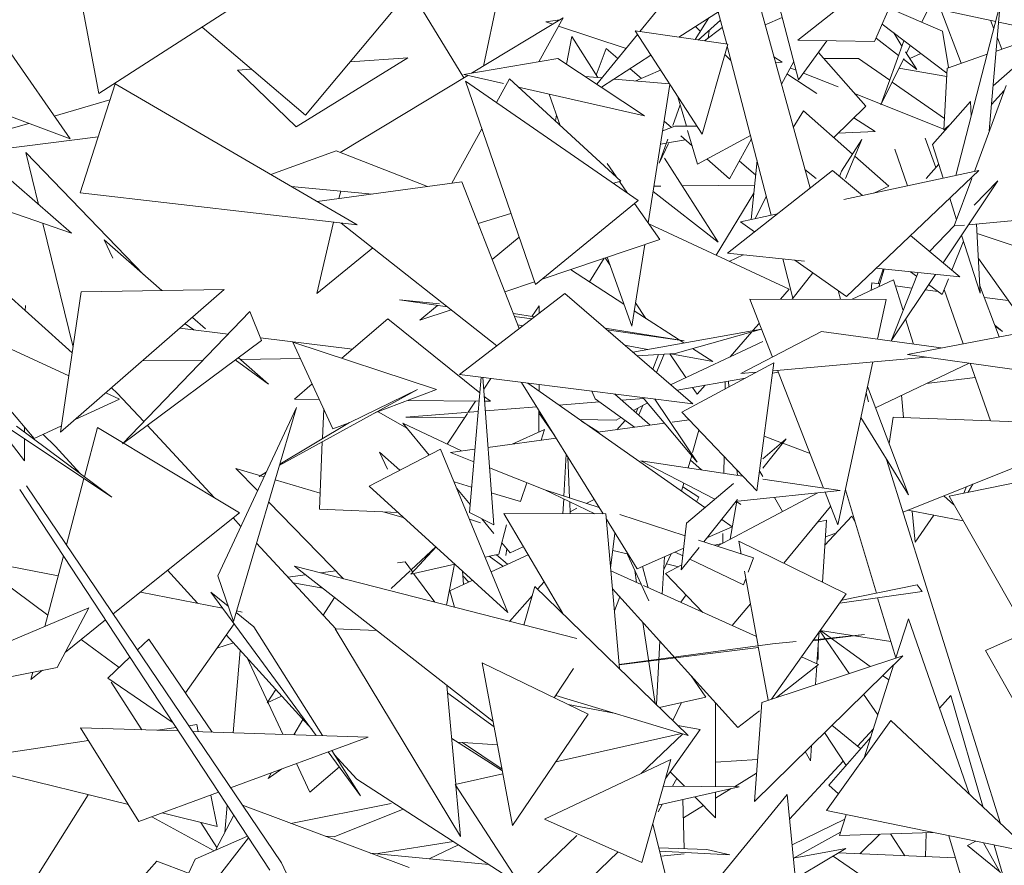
# Model space of a CAD drawing. Header units: metres. Extents: x -14.5 to 13.1, y -18.9 to 3.3.
# Tile 162 of 216: x 11.075 to 11.234, y 2.406 to 2.543. Entities that reach past the tile are written whole.
import ezdxf

# ---------------------------------------------------------------- set-up
doc = ezdxf.new("R2010")
doc.units = ezdxf.units.M
doc.layers.add('G-IMPT', color=7, linetype='Continuous', lineweight=5)
doc.layers.add('L-PLNT', color=7, linetype='Continuous', lineweight=5, true_color=0x005900)

# ---------------------------------------------------------------- blocks, each defined once
blk = doc.blocks.new('ÁRVORES ORNAMENTAIS - Pequeno e Médio Porte - Ipê-roxo-2940656-CORTE_CALÇADA')
at = {"layer": 'G-IMPT', "color": 253, "true_color": 0xaaaaaa}
for p, q in [((7.51325, 2.56008), (7.52032, 2.53292)), ((7.44038, 2.52719), (7.46519, 2.5569)), ((7.47344, 2.55492), (7.46922, 2.53517)), ((7.50572, 2.55445), (7.49458, 2.54076)), ((7.52022, 2.53935), (7.53928, 2.55445)), ((7.53928, 2.55445), (7.53267, 2.53917)), ((7.40336, 2.54926), (7.40688, 2.5307)), ((7.51578, 2.54943), (7.50093, 2.53984)), ((7.45735, 2.54751), (7.46606, 2.53326)), ((7.52219, 2.51536), (7.51328, 2.54782)), ((7.54583, 2.51741), (7.55304, 2.54527)), ((7.55127, 2.52467), (7.55304, 2.54527)), ((7.40688, 2.5307), (7.42761, 2.54405)), ((7.50868, 2.53872), (7.50731, 2.54396)), ((7.54365, 2.54081), (7.535, 2.54455)), ((7.5403, 2.54226), (7.54134, 2.54437)), ((7.5523, 2.54241), (7.5414, 2.54471)), ((7.5467, 2.53561), (7.54342, 2.54428)), ((7.4673, 2.53401), (7.48214, 2.54297)), ((7.47822, 2.53587), (7.48214, 2.54297)), ((7.48164, 2.54267), (7.47934, 2.54233)), ((7.48047, 2.54196), (7.47934, 2.54233)), ((7.50578, 2.54297), (7.50354, 2.53946)), ((7.50405, 2.53939), (7.50766, 2.54261)), ((7.51491, 2.54187), (7.51768, 2.54307)), ((7.552, 2.54123), (7.55147, 2.54259)), ((7.55712, 2.54139), (7.55279, 2.54231)), ((7.42364, 2.54149), (7.44038, 2.52719)), ((7.49236, 2.53804), (7.48141, 2.54165)), ((7.49382, 2.54087), (7.50884, 2.5387)), ((7.49382, 2.54087), (7.50469, 2.52414)), ((7.5044, 2.54081), (7.50361, 2.54157)), ((7.50509, 2.53924), (7.50797, 2.54144)), ((7.50584, 2.54088), (7.50568, 2.5397)), ((7.53387, 2.54195), (7.54439, 2.53403)), ((7.53576, 2.54053), (7.5371, 2.53841)), ((7.54365, 2.54081), (7.54463, 2.53495)), ((7.56198, 2.54093), (7.5519, 2.53194)), ((7.56198, 2.54093), (7.55238, 2.53759)), ((7.4827, 2.53548), (7.48358, 2.53994)), ((7.48776, 2.5333), (7.48358, 2.53994)), ((7.4942, 2.5403), (7.48762, 2.53222)), ((7.52022, 2.53935), (7.53267, 2.53917)), ((7.52494, 2.53928), (7.52032, 2.53292)), ((7.5329, 2.5397), (7.53655, 2.53688)), ((7.53369, 2.5289), (7.53741, 2.53928)), ((7.55329, 2.5379), (7.55257, 2.53976)), ((7.40219, 2.52335), (7.3918, 2.53841)), ((7.48911, 2.53804), (7.48751, 2.53369)), ((7.48911, 2.53804), (7.49104, 2.53642)), ((7.50884, 2.5387), (7.50469, 2.52414)), ((7.51591, 2.51098), (7.50876, 2.53841)), ((7.52355, 2.53737), (7.53124, 2.52865)), ((7.53768, 2.53749), (7.53952, 2.53459)), ((7.53782, 2.53726), (7.53844, 2.53851)), ((7.53836, 2.53642), (7.54014, 2.53723)), ((7.43885, 2.52533), (7.45698, 2.53652)), ((7.45698, 2.53652), (7.44761, 2.53584)), ((7.46605, 2.5338), (7.48131, 2.5364)), ((7.49536, 2.52708), (7.48131, 2.5364)), ((7.4964, 2.53691), (7.48837, 2.53172)), ((7.50937, 2.53605), (7.50836, 2.53702)), ((7.51765, 2.53579), (7.51634, 2.53665)), ((7.51661, 2.53569), (7.51765, 2.53579)), ((7.51755, 2.53225), (7.51955, 2.5359)), ((7.5244, 2.53641), (7.53008, 2.53637)), ((7.53008, 2.53637), (7.53511, 2.53286)), ((7.53369, 2.5289), (7.53739, 2.53639)), ((7.53736, 2.53626), (7.53952, 2.53459)), ((7.55092, 2.53708), (7.54464, 2.53489)), ((7.43161, 2.53468), (7.42933, 2.53451)), ((7.43885, 2.52533), (7.42933, 2.53451)), ((7.49303, 2.53473), (7.49488, 2.53316)), ((7.49394, 2.53275), (7.49796, 2.5345)), ((7.51899, 2.53488), (7.51991, 2.53451)), ((7.52113, 2.53403), (7.52676, 2.53178)), ((7.54436, 2.5335), (7.53661, 2.53481)), ((7.54443, 2.53482), (7.54389, 2.5248)), ((7.54463, 2.53489), (7.54443, 2.53482)), ((7.44601, 2.52116), (7.4667, 2.53365)), ((7.47249, 2.53232), (7.46605, 2.5338)), ((7.47767, 2.49972), (7.4663, 2.53274)), ((7.4663, 2.53274), (7.49432, 2.51336)), ((7.47346, 2.53309), (7.47133, 2.52925)), ((7.47346, 2.53309), (7.49153, 2.51651)), ((7.48845, 2.53324), (7.48572, 2.53348)), ((7.49941, 2.53227), (7.49044, 2.53306)), ((7.51845, 2.53389), (7.52328, 2.53073)), ((7.53551, 2.53258), (7.54399, 2.52666)), ((7.4095, 2.53226), (7.40384, 2.51463)), ((7.4095, 2.53226), (7.44874, 2.5094)), ((7.49536, 2.52708), (7.47489, 2.53177)), ((7.49948, 2.53216), (7.49594, 2.50973)), ((7.55398, 2.53202), (7.54884, 2.51806)), ((7.55164, 2.52891), (7.55368, 2.53122)), ((7.39964, 2.52706), (7.40867, 2.52967)), ((7.47987, 2.53063), (7.48168, 2.52555)), ((7.50214, 2.52541), (7.50076, 2.53019)), ((7.52941, 2.53073), (7.54418, 2.52484)), ((7.54206, 2.52244), (7.54821, 2.52942)), ((7.54821, 2.52942), (7.54833, 2.52706)), ((7.38668, 2.52921), (7.40219, 2.52335)), ((7.49993, 2.52555), (7.50114, 2.5289)), ((7.52112, 2.52792), (7.51948, 2.52521)), ((7.52909, 2.5209), (7.52112, 2.52792)), ((7.52603, 2.52359), (7.53124, 2.52865)), ((7.48089, 2.52627), (7.48108, 2.52723)), ((7.49855, 2.52623), (7.49972, 2.5252)), ((7.52932, 2.52678), (7.53275, 2.52454)), ((7.38754, 2.52356), (7.39553, 2.52587)), ((7.46897, 2.52499), (7.46408, 2.51618)), ((7.4983, 2.52468), (7.50028, 2.52541)), ((7.50028, 2.52541), (7.50386, 2.52541)), ((7.50392, 2.51928), (7.50234, 2.52472)), ((7.52674, 2.52428), (7.53275, 2.52454)), ((7.54463, 2.52546), (7.54389, 2.5248)), ((7.40242, 2.50804), (7.3843, 2.52386)), ((7.40675, 2.52368), (7.38729, 2.52125)), ((7.49771, 2.51939), (7.49912, 2.5233)), ((7.49909, 2.5227), (7.502, 2.52319)), ((7.50122, 2.52387), (7.50306, 2.52225)), ((7.50392, 2.51928), (7.51255, 2.52389)), ((7.50915, 2.51688), (7.51269, 2.52335)), ((7.5306, 2.52328), (7.52731, 2.51811)), ((7.5306, 2.52328), (7.52795, 2.51691)), ((7.54261, 2.51872), (7.54085, 2.52345)), ((7.43475, 2.51755), (7.44534, 2.52142)), ((7.46014, 2.51564), (7.44534, 2.52142)), ((7.49771, 2.51939), (7.49925, 2.52259)), ((7.49796, 2.52251), (7.49889, 2.52266)), ((7.53801, 2.51573), (7.53592, 2.52167)), ((7.54206, 2.52244), (7.54381, 2.51698)), ((7.36473, 2.52119), (7.40242, 2.50804)), ((7.41416, 2.50131), (7.395, 2.52112)), ((7.39705, 2.51273), (7.395, 2.52112)), ((7.49862, 2.52025), (7.50728, 2.50658)), ((7.50548, 2.52011), (7.50915, 2.51688)), ((7.51073, 2.51976), (7.51336, 2.51754)), ((7.5136, 2.51986), (7.51263, 2.51028)), ((7.53498, 2.51571), (7.52947, 2.52056)), ((7.40256, 2.48866), (7.36898, 2.51872)), ((7.49074, 2.51724), (7.48927, 2.51935)), ((7.52584, 2.51823), (7.50879, 2.50482)), ((7.52135, 2.51841), (7.52317, 2.51691)), ((7.52584, 2.51823), (7.5307, 2.51416)), ((7.52731, 2.51811), (7.52699, 2.51726)), ((7.52769, 2.51352), (7.54955, 2.51821)), ((7.54955, 2.51821), (7.52809, 2.49781)), ((7.54101, 2.51691), (7.54308, 2.51925)), ((7.4903, 2.51615), (7.49153, 2.51651)), ((7.54377, 2.50325), (7.55263, 2.51653)), ((7.54842, 2.51691), (7.54559, 2.50923)), ((7.54883, 2.51259), (7.55263, 2.51653)), ((7.45123, 2.51441), (7.43806, 2.51562)), ((7.44225, 2.51318), (7.46572, 2.5164)), ((7.4458, 2.51367), (7.44608, 2.51489)), ((7.47503, 2.49257), (7.46572, 2.5164)), ((7.4926, 2.51456), (7.49129, 2.51644)), ((7.49688, 2.51568), (7.49801, 2.51569)), ((7.50149, 2.51572), (7.51319, 2.51584)), ((7.53498, 2.51571), (7.53256, 2.51456)), ((7.44874, 2.5094), (7.40384, 2.51463)), ((7.47767, 2.49972), (7.49432, 2.51336)), ((7.49675, 2.51483), (7.50728, 2.50658)), ((7.51306, 2.51456), (7.50697, 2.50447)), ((7.51511, 2.51404), (7.51331, 2.51043)), ((7.54484, 2.51374), (7.54596, 2.51024)), ((7.49782, 2.50702), (7.49375, 2.51289)), ((7.46836, 2.50965), (7.4737, 2.51124)), ((7.51092, 2.50991), (7.5169, 2.5112)), ((7.54789, 2.50943), (7.55656, 2.5102)), ((7.40269, 2.48959), (7.3978, 2.50965)), ((7.4422, 2.49826), (7.44491, 2.50984)), ((7.44618, 2.50969), (7.47142, 2.48979)), ((7.51879, 2.49895), (7.49604, 2.50959)), ((7.51092, 2.50991), (7.51321, 2.5083)), ((7.54158, 2.50508), (7.54558, 2.50923)), ((7.54559, 2.50923), (7.54724, 2.50937)), ((7.54921, 2.50955), (7.54977, 2.49831)), ((7.4077, 2.50698), (7.40914, 2.50398)), ((7.4077, 2.50698), (7.41706, 2.49877)), ((7.47502, 2.50742), (7.47066, 2.50377)), ((7.49782, 2.50702), (7.47875, 2.50061)), ((7.53847, 2.50768), (7.5465, 2.50097)), ((7.54676, 2.50773), (7.54977, 2.49831)), ((7.56191, 2.50382), (7.54928, 2.50799)), ((7.45128, 2.50567), (7.4422, 2.49826)), ((7.49539, 2.5062), (7.4933, 2.49296)), ((7.5452, 2.50206), (7.54707, 2.50676)), ((7.48879, 2.50399), (7.48642, 2.50017)), ((7.48975, 2.5029), (7.48898, 2.50405)), ((7.4893, 2.50416), (7.4933, 2.49296)), ((7.52131, 2.50354), (7.50879, 2.50482)), ((7.51134, 2.50456), (7.50908, 2.50349)), ((7.51943, 2.4975), (7.51776, 2.5039)), ((7.51973, 2.5037), (7.52809, 2.49781)), ((7.55786, 2.4922), (7.54949, 2.50396)), ((7.48335, 2.50216), (7.49202, 2.49655)), ((7.5465, 2.50097), (7.53288, 2.50236)), ((7.53404, 2.50224), (7.53323, 2.49986)), ((7.53422, 2.50222), (7.53336, 2.49936)), ((7.52267, 2.50163), (7.51932, 2.49735)), ((7.53575, 2.50048), (7.52905, 2.49733)), ((7.53971, 2.50166), (7.53533, 2.49062)), ((7.53533, 2.49062), (7.54252, 2.50138)), ((7.53575, 2.50048), (7.53728, 2.49553)), ((7.53849, 2.50179), (7.53948, 2.50109)), ((7.54363, 2.49813), (7.54463, 2.50063)), ((7.40066, 2.47576), (7.42721, 2.49892)), ((7.40401, 2.49857), (7.42721, 2.49892)), ((7.47751, 2.50019), (7.47269, 2.49857)), ((7.51879, 2.49895), (7.5174, 2.49736)), ((7.53209, 2.49876), (7.53219, 2.5)), ((7.53219, 2.5), (7.53346, 2.49983)), ((7.53606, 2.4995), (7.53871, 2.49915)), ((7.54085, 2.49888), (7.54296, 2.4986)), ((7.54141, 2.49971), (7.54363, 2.49813)), ((7.54705, 2.49013), (7.54395, 2.49892)), ((7.55285, 2.49124), (7.5497, 2.49969)), ((7.40401, 2.49857), (7.40066, 2.47576)), ((7.48244, 2.49828), (7.46537, 2.48513)), ((7.48244, 2.49828), (7.5032, 2.48035)), ((7.53455, 2.49732), (7.51243, 2.49737)), ((7.51243, 2.49737), (7.51609, 2.48796)), ((7.52714, 2.49734), (7.52675, 2.49876)), ((7.53455, 2.49732), (7.53316, 2.49085)), ((7.55047, 2.49763), (7.55435, 2.49713)), ((7.3964, 2.47476), (7.37854, 2.49574)), ((7.40201, 2.48493), (7.37854, 2.49574)), ((7.39495, 2.49632), (7.39494, 2.49548)), ((7.46208, 2.4966), (7.4556, 2.49725)), ((7.4556, 2.49725), (7.46338, 2.49613)), ((7.4618, 2.49635), (7.45892, 2.49395)), ((7.4771, 2.49453), (7.47828, 2.4963)), ((7.47828, 2.49507), (7.47828, 2.4963)), ((7.49559, 2.49424), (7.4939, 2.49675)), ((7.41068, 2.47389), (7.43134, 2.49537)), ((7.42203, 2.4944), (7.42418, 2.49252)), ((7.43323, 2.49066), (7.43134, 2.49537)), ((7.44628, 2.48776), (7.45371, 2.49419)), ((7.46864, 2.48218), (7.45371, 2.49419)), ((7.46399, 2.49565), (7.45892, 2.49395)), ((7.47408, 2.49501), (7.47749, 2.49447)), ((7.47425, 2.49456), (7.47709, 2.49415)), ((7.49369, 2.49546), (7.50174, 2.49025)), ((7.5377, 2.49417), (7.53897, 2.49006)), ((7.57225, 2.49496), (7.53801, 2.4884)), ((7.42002, 2.49265), (7.42781, 2.4917)), ((7.42086, 2.49338), (7.42225, 2.49238)), ((7.4748, 2.49317), (7.47561, 2.49301)), ((7.48897, 2.49264), (7.50178, 2.4906)), ((7.49345, 2.48877), (7.51432, 2.4925)), ((7.50032, 2.48855), (7.51432, 2.4925)), ((7.51396, 2.49343), (7.51293, 2.49225)), ((7.55215, 2.49313), (7.55338, 2.49212)), ((7.55221, 2.49296), (7.55338, 2.49212)), ((7.43307, 2.49107), (7.44801, 2.48926)), ((7.48925, 2.4924), (7.50178, 2.4906)), ((7.51276, 2.49206), (7.50922, 2.48801)), ((7.51099, 2.48529), (7.52404, 2.49211)), ((7.54346, 2.48944), (7.52404, 2.49211)), ((7.43323, 2.49066), (7.41068, 2.47389)), ((7.46163, 2.48268), (7.43832, 2.4904)), ((7.44482, 2.47632), (7.43832, 2.4904)), ((7.49213, 2.48991), (7.49588, 2.4892)), ((7.51452, 2.4905), (7.49958, 2.48348)), ((7.50314, 2.48935), (7.50642, 2.48722)), ((7.42948, 2.48787), (7.43435, 2.48359)), ((7.42982, 2.48757), (7.43956, 2.48771)), ((7.49414, 2.48818), (7.50032, 2.48855)), ((7.49761, 2.48839), (7.49668, 2.48598)), ((7.49856, 2.48844), (7.49731, 2.48544)), ((7.50205, 2.48464), (7.49945, 2.4885)), ((7.49961, 2.48851), (7.50642, 2.48722)), ((7.51617, 2.48575), (7.5411, 2.48796)), ((7.53801, 2.4884), (7.55492, 2.48602)), ((7.37543, 2.48768), (7.40897, 2.46522)), ((7.41393, 2.48734), (7.42375, 2.48748)), ((7.42898, 2.48749), (7.43435, 2.48359)), ((7.51635, 2.48704), (7.50143, 2.47903)), ((7.51635, 2.48704), (7.51359, 2.46626)), ((7.53237, 2.48719), (7.52669, 2.46074)), ((7.53282, 2.47975), (7.54798, 2.487)), ((7.55146, 2.47763), (7.54816, 2.48697)), ((7.5032, 2.48035), (7.46537, 2.48513)), ((7.46885, 2.48469), (7.46696, 2.46277)), ((7.47089, 2.46075), (7.46914, 2.48465)), ((7.51172, 2.48456), (7.50063, 2.48257)), ((7.51099, 2.48529), (7.5135, 2.48552)), ((7.51704, 2.48551), (7.51612, 2.48535)), ((7.51693, 2.48582), (7.52437, 2.46671)), ((7.54898, 2.48466), (7.54107, 2.48369)), ((7.40986, 2.48212), (7.40892, 2.48296)), ((7.43859, 2.48111), (7.44146, 2.4836)), ((7.46928, 2.48278), (7.47042, 2.48449)), ((7.47543, 2.48386), (7.48862, 2.46253)), ((7.50515, 2.46354), (7.47641, 2.48373)), ((7.47825, 2.48244), (7.47825, 2.4835)), ((7.50388, 2.48192), (7.50314, 2.48302)), ((7.50517, 2.48338), (7.50388, 2.48192)), ((7.50842, 2.48278), (7.50844, 2.48397)), ((7.50905, 2.48312), (7.50896, 2.48406)), ((7.53152, 2.4832), (7.53815, 2.46562)), ((7.41022, 2.48114), (7.40801, 2.48216)), ((7.41415, 2.4775), (7.40986, 2.48212)), ((7.45854, 2.48269), (7.43613, 2.4704)), ((7.45854, 2.48269), (7.44756, 2.47737)), ((7.46163, 2.48268), (7.4516, 2.47889)), ((7.47036, 2.48079), (7.46937, 2.48159)), ((7.4868, 2.48242), (7.48737, 2.48119)), ((7.49056, 2.48195), (7.49629, 2.47693)), ((7.5039, 2.47094), (7.49513, 2.48137)), ((7.5317, 2.4807), (7.5313, 2.48218)), ((7.53704, 2.48177), (7.53737, 2.47817)), ((7.40302, 2.47781), (7.41022, 2.48114)), ((7.42616, 2.45246), (7.43889, 2.47977)), ((7.43889, 2.47977), (7.42869, 2.44507)), ((7.43859, 2.48111), (7.44263, 2.48107)), ((7.457, 2.48093), (7.46852, 2.48081)), ((7.46677, 2.47901), (7.46797, 2.48082)), ((7.46943, 2.4808), (7.47036, 2.48079)), ((7.47789, 2.47989), (7.46954, 2.47923)), ((7.48805, 2.48069), (7.48148, 2.48017)), ((7.48737, 2.48119), (7.49372, 2.47658)), ((7.49522, 2.48126), (7.49167, 2.48098)), ((7.49359, 2.4793), (7.49584, 2.48052)), ((7.49507, 2.4801), (7.49442, 2.47857)), ((7.5039, 2.47094), (7.497, 2.48113)), ((7.38908, 2.47854), (7.3948, 2.47112)), ((7.44333, 2.47955), (7.44312, 2.47473)), ((7.45216, 2.4791), (7.4569, 2.47635)), ((7.46837, 2.47914), (7.45667, 2.47821)), ((7.46615, 2.47808), (7.45667, 2.47821)), ((7.46334, 2.47385), (7.46665, 2.47883)), ((7.47823, 2.4758), (7.47824, 2.47932)), ((7.48081, 2.47516), (7.47824, 2.47889)), ((7.49074, 2.47775), (7.49152, 2.47817)), ((7.49425, 2.47965), (7.49398, 2.47896)), ((7.51359, 2.46626), (7.50143, 2.47903)), ((7.53044, 2.47817), (7.53815, 2.46562)), ((7.53567, 2.47824), (7.53501, 2.47394)), ((7.53567, 2.47824), (7.57215, 2.47682)), ((7.40897, 2.46522), (7.3935, 2.47673)), ((7.39483, 2.4766), (7.39483, 2.47575)), ((7.3964, 2.47476), (7.40082, 2.4768)), ((7.42559, 2.46516), (7.41471, 2.47689)), ((7.43619, 2.47059), (7.4475, 2.47734)), ((7.44744, 2.47731), (7.44482, 2.47632)), ((7.46045, 2.47206), (7.45618, 2.47722)), ((7.4657, 2.47274), (7.45618, 2.47722)), ((7.49074, 2.47775), (7.48481, 2.47783)), ((7.48793, 2.47578), (7.48515, 2.47759)), ((7.4986, 2.47724), (7.48776, 2.47576)), ((7.49219, 2.47769), (7.49086, 2.47618)), ((7.5026, 2.47779), (7.49986, 2.47742)), ((7.53729, 2.46282), (7.57215, 2.47682)), ((7.39984, 2.47345), (7.39784, 2.47542)), ((7.40663, 2.47652), (7.40452, 2.46853)), ((7.42969, 2.4627), (7.40663, 2.47652)), ((7.47389, 2.47386), (7.47915, 2.47622)), ((7.47915, 2.47622), (7.47858, 2.4745)), ((7.50418, 2.47613), (7.50316, 2.4725)), ((7.51758, 2.47406), (7.51477, 2.47513)), ((7.39482, 2.4747), (7.3948, 2.47112)), ((7.40382, 2.46905), (7.39984, 2.47345)), ((7.4431, 2.47423), (7.44265, 2.46331)), ((7.48101, 2.47483), (7.46997, 2.47332)), ((7.51452, 2.46993), (7.51832, 2.47468)), ((7.51832, 2.47468), (7.51452, 2.47147)), ((7.52219, 2.4723), (7.51776, 2.47399)), ((7.45072, 2.46703), (7.46229, 2.47301)), ((7.45236, 2.47252), (7.45365, 2.46976)), ((7.45236, 2.47252), (7.45569, 2.4696)), ((7.47321, 2.44655), (7.46229, 2.47301)), ((7.46785, 2.47303), (7.46391, 2.47249)), ((7.46767, 2.47099), (7.46391, 2.47249)), ((7.48265, 2.47219), (7.48229, 2.4654)), ((7.48292, 2.47175), (7.48321, 2.4651)), ((7.50301, 2.47199), (7.50244, 2.46998)), ((7.5082, 2.46912), (7.50825, 2.47187)), ((7.54473, 2.4654), (7.57754, 2.47202)), ((7.50674, 2.46489), (7.49477, 2.47112)), ((7.51131, 2.46866), (7.49477, 2.47112)), ((7.5028, 2.47123), (7.50459, 2.46966)), ((7.53462, 2.47136), (7.55307, 2.4123)), ((7.43366, 2.46855), (7.4291, 2.46989)), ((7.4326, 2.4663), (7.4291, 2.46989)), ((7.43284, 2.4686), (7.434, 2.46929)), ((7.43396, 2.46921), (7.43284, 2.4686)), ((7.47917, 2.46641), (7.47022, 2.46998)), ((7.51042, 2.46879), (7.51033, 2.46968)), ((7.51452, 2.4686), (7.51407, 2.46938)), ((7.43646, 2.40592), (7.39515, 2.46708)), ((7.40445, 2.46825), (7.40162, 2.45751)), ((7.44275, 2.46588), (7.43544, 2.46803)), ((7.45072, 2.46703), (7.47321, 2.44655)), ((7.46447, 2.46772), (7.46731, 2.46688)), ((7.47625, 2.46757), (7.47524, 2.46455)), ((7.50174, 2.46749), (7.50137, 2.4662)), ((7.50978, 2.46745), (7.50216, 2.46101)), ((7.52709, 2.4663), (7.51452, 2.46818)), ((7.54757, 2.46695), (7.54714, 2.46589)), ((7.54859, 2.46736), (7.54782, 2.46603)), ((7.43459, 2.40473), (7.39407, 2.46647)), ((7.46707, 2.46405), (7.46491, 2.46666)), ((7.47051, 2.46594), (7.47524, 2.46455)), ((7.48731, 2.46254), (7.47917, 2.46642)), ((7.47917, 2.46642), (7.488, 2.46354)), ((7.50416, 2.46524), (7.50158, 2.46691)), ((7.50713, 2.45729), (7.52346, 2.46593)), ((7.51051, 2.46459), (7.52709, 2.4663)), ((7.52463, 2.46605), (7.52669, 2.46074)), ((7.52792, 2.46645), (7.53295, 2.44965)), ((7.54387, 2.46546), (7.54553, 2.46401)), ((7.55635, 2.44512), (7.54473, 2.4654)), ((7.44654, 2.452), (7.43439, 2.46446)), ((7.48226, 2.46495), (7.48213, 2.46255)), ((7.48323, 2.46448), (7.48332, 2.46255)), ((7.48717, 2.46488), (7.48591, 2.46422)), ((7.50379, 2.46449), (7.50416, 2.46524)), ((7.50496, 2.458), (7.51044, 2.46485)), ((7.50923, 2.4584), (7.51032, 2.46457)), ((7.51029, 2.46456), (7.51099, 2.46405)), ((7.51772, 2.46289), (7.51643, 2.4652)), ((7.42969, 2.4627), (7.40918, 2.4463)), ((7.44265, 2.46331), (7.45544, 2.46273)), ((7.45636, 2.46189), (7.45316, 2.46283)), ((7.47089, 2.46075), (7.46696, 2.46277)), ((7.48909, 2.46253), (7.47253, 2.46258)), ((7.48209, 2.44635), (7.47253, 2.46258)), ((7.4844, 2.46343), (7.4833, 2.46286)), ((7.48909, 2.46253), (7.49129, 2.43742)), ((7.49133, 2.46245), (7.50193, 2.45898)), ((7.51792, 2.45452), (7.52552, 2.46375)), ((7.53803, 2.46312), (7.54703, 2.46138)), ((7.53877, 2.46297), (7.53924, 2.45795)), ((7.54226, 2.4623), (7.53924, 2.45795)), ((7.4299, 2.4605), (7.42864, 2.46186)), ((7.46696, 2.46168), (7.46878, 2.46106)), ((7.47093, 2.45937), (7.46898, 2.46173)), ((7.47172, 2.45599), (7.47296, 2.46076)), ((7.48917, 2.46165), (7.49415, 2.45359)), ((7.50132, 2.45345), (7.50216, 2.46101)), ((7.50955, 2.46045), (7.50787, 2.46163)), ((7.52489, 2.46153), (7.52342, 2.4612)), ((7.52489, 2.46153), (7.52421, 2.45144)), ((7.52897, 2.46214), (7.52462, 2.45745)), ((7.52897, 2.46214), (7.52947, 2.46129)), ((7.49052, 2.45937), (7.48986, 2.45379)), ((7.50955, 2.46045), (7.50546, 2.45862)), ((7.50803, 2.45776), (7.50805, 2.45937)), ((7.52471, 2.4588), (7.52619, 2.45937)), ((7.44532, 2.44387), (7.43243, 2.45778)), ((7.47355, 2.4562), (7.4722, 2.45784)), ((7.50408, 2.45828), (7.513, 2.45537)), ((7.50793, 2.45772), (7.50668, 2.45743)), ((7.52808, 2.44954), (7.51067, 2.45808)), ((7.51104, 2.45601), (7.51067, 2.45808)), ((7.45744, 2.45277), (7.46154, 2.45717)), ((7.46153, 2.45719), (7.4575, 2.45343)), ((7.46952, 2.45549), (7.47172, 2.45599)), ((7.47049, 2.45314), (7.47647, 2.4559)), ((7.47133, 2.4559), (7.47311, 2.45435)), ((7.47301, 2.45686), (7.47286, 2.45576)), ((7.47355, 2.4562), (7.4757, 2.4572)), ((7.49256, 2.45602), (7.49019, 2.45661)), ((7.49257, 2.45596), (7.49603, 2.4484)), ((7.50171, 2.45695), (7.49415, 2.45359)), ((7.49846, 2.45353), (7.49968, 2.45605)), ((7.50157, 2.45573), (7.50031, 2.45633)), ((7.50132, 2.45345), (7.50421, 2.45707)), ((7.40029, 2.45247), (7.38623, 2.45523)), ((7.39861, 2.44611), (7.38623, 2.45523)), ((7.40114, 2.4557), (7.39813, 2.44428)), ((7.45655, 2.45473), (7.4553, 2.45457)), ((7.45775, 2.4531), (7.45655, 2.45473)), ((7.45744, 2.45277), (7.4646, 2.45438)), ((7.46453, 2.45437), (7.46322, 2.44772)), ((7.47016, 2.45564), (7.47239, 2.45402)), ((7.49857, 2.45555), (7.49824, 2.44952)), ((7.49875, 2.45286), (7.50141, 2.45427)), ((7.50084, 2.45396), (7.4989, 2.45444)), ((7.5114, 2.45103), (7.50271, 2.45519)), ((7.51215, 2.45307), (7.513, 2.45537)), ((7.42287, 2.44802), (7.41802, 2.45337)), ((7.44038, 2.45264), (7.43753, 2.45227)), ((7.47082, 2.42886), (7.43858, 2.45405)), ((7.43858, 2.45405), (7.4844, 2.44229)), ((7.4453, 2.45327), (7.44283, 2.45296)), ((7.45736, 2.4533), (7.45429, 2.45044)), ((7.46135, 2.4482), (7.45791, 2.45287)), ((7.46598, 2.45106), (7.46584, 2.45326)), ((7.4899, 2.45328), (7.49481, 2.45107)), ((7.49377, 2.45335), (7.49407, 2.4514)), ((7.495, 2.45397), (7.49595, 2.45055)), ((7.50481, 2.44655), (7.49875, 2.45286)), ((7.51377, 2.44111), (7.51156, 2.45321)), ((7.42616, 2.45246), (7.42869, 2.44507)), ((7.44316, 2.45047), (7.4384, 2.45133)), ((7.46377, 2.45005), (7.46749, 2.45176)), ((7.46589, 2.45247), (7.46685, 2.45146)), ((7.47906, 2.45149), (7.47802, 2.4503)), ((7.5114, 2.45103), (7.51177, 2.45203)), ((7.52734, 2.44851), (7.53956, 2.45099)), ((7.54037, 2.44996), (7.53956, 2.45099)), ((7.42694, 2.44722), (7.41361, 2.44984)), ((7.42503, 2.44982), (7.4421, 2.42659)), ((7.42503, 2.44982), (7.42785, 2.44754)), ((7.46377, 2.45005), (7.46456, 2.44738)), ((7.47758, 2.45073), (7.47577, 2.4445)), ((7.47758, 2.45073), (7.50245, 2.42657)), ((7.5105, 2.42785), (7.49016, 2.45035)), ((7.49517, 2.4509), (7.51349, 2.44263)), ((7.52808, 2.44954), (7.51596, 2.43248)), ((7.54037, 2.44996), (7.52703, 2.44806)), ((7.44508, 2.44897), (7.44325, 2.4461)), ((7.47717, 2.44931), (7.47348, 2.44509)), ((7.49133, 2.44905), (7.49047, 2.44678)), ((7.50122, 2.44818), (7.50211, 2.44937)), ((7.50958, 2.4444), (7.51252, 2.44796)), ((7.53316, 2.44893), (7.53609, 2.43915)), ((7.40526, 2.44731), (7.36678, 2.43096)), ((7.40526, 2.44731), (7.40012, 2.43762)), ((7.42912, 2.44651), (7.43199, 2.44419)), ((7.43012, 2.44659), (7.42919, 2.44678)), ((7.55067, 2.44039), (7.56708, 2.4477)), ((7.40795, 2.44532), (7.40144, 2.44011)), ((7.42879, 2.4447), (7.42092, 2.43348)), ((7.49506, 2.44492), (7.49707, 2.43179)), ((7.53613, 2.43916), (7.53814, 2.44548)), ((7.54804, 2.41702), (7.53814, 2.44548)), ((7.44313, 2.42656), (7.43199, 2.44419)), ((7.45193, 2.44362), (7.4452, 2.44387)), ((7.46549, 2.41022), (7.4452, 2.44387)), ((7.52366, 2.44333), (7.52359, 2.4422)), ((7.52856, 2.43666), (7.52381, 2.44354)), ((7.52386, 2.4436), (7.53529, 2.44182)), ((7.52391, 2.4436), (7.53195, 2.43778)), ((7.41016, 2.43761), (7.40399, 2.44215)), ((7.41495, 2.4422), (7.41313, 2.44046)), ((7.42526, 2.42713), (7.41495, 2.4422)), ((7.42601, 2.44073), (7.42869, 2.44159)), ((7.44138, 2.42758), (7.42752, 2.44288)), ((7.49123, 2.43808), (7.51609, 2.44142)), ((7.49783, 2.44186), (7.49728, 2.4316)), ((7.51994, 2.44182), (7.51609, 2.44142)), ((7.53102, 2.44296), (7.52267, 2.44193)), ((7.53102, 2.44296), (7.5228, 2.44212)), ((7.52358, 2.44204), (7.52332, 2.4382)), ((7.4298, 2.44037), (7.42866, 2.42702)), ((7.51382, 2.44083), (7.49123, 2.43804)), ((7.51538, 2.43229), (7.51379, 2.44102)), ((7.52353, 2.44134), (7.52352, 2.43889)), ((7.55957, 2.4245), (7.55067, 2.44039)), ((7.41191, 2.43929), (7.40834, 2.43586)), ((7.43669, 2.42677), (7.4309, 2.43915)), ((7.48622, 2.43004), (7.46905, 2.43834)), ((7.47397, 2.41196), (7.46905, 2.43834)), ((7.53722, 2.43952), (7.51317, 2.41588)), ((7.51436, 2.43195), (7.53722, 2.43952)), ((7.52082, 2.43933), (7.52358, 2.43808)), ((7.36678, 2.43096), (7.40012, 2.43762)), ((7.39773, 2.43715), (7.39585, 2.43565)), ((7.39617, 2.43683), (7.39585, 2.43565)), ((7.48071, 2.4327), (7.48381, 2.43747)), ((7.51676, 2.43275), (7.52358, 2.43808)), ((7.52329, 2.43786), (7.52309, 2.43484)), ((7.53097, 2.42296), (7.5358, 2.43813)), ((7.4189, 2.42863), (7.40834, 2.43586)), ((7.40888, 2.43522), (7.41381, 2.4275)), ((7.50292, 2.43623), (7.5053, 2.43279)), ((7.53396, 2.43633), (7.53499, 2.43558)), ((7.43555, 2.43402), (7.43418, 2.43188)), ((7.46332, 2.43471), (7.46475, 2.41866)), ((7.47098, 2.428), (7.46344, 2.43346)), ((7.4365, 2.43297), (7.43418, 2.43188)), ((7.50245, 2.42657), (7.48096, 2.43309)), ((7.49776, 2.43113), (7.5053, 2.43279)), ((7.49992, 2.42903), (7.50133, 2.43191)), ((7.50687, 2.41829), (7.50685, 2.43188)), ((7.51436, 2.43195), (7.51317, 2.41588)), ((7.53319, 2.42994), (7.53088, 2.43329)), ((7.54504, 2.43305), (7.54317, 2.43101)), ((7.54504, 2.43305), (7.55028, 2.41492)), ((7.4907, 2.43014), (7.48295, 2.43162)), ((7.5105, 2.42785), (7.51402, 2.4306)), ((7.4385, 2.42671), (7.43994, 2.42916)), ((7.48622, 2.43004), (7.47397, 2.41196)), ((7.52484, 2.41439), (7.53529, 2.42899)), ((7.53529, 2.42899), (7.55812, 2.40756)), ((7.40388, 2.42782), (7.41977, 2.42731)), ((7.40388, 2.42782), (7.41337, 2.41262)), ((7.41941, 2.42787), (7.41639, 2.42742)), ((7.42274, 2.42836), (7.42143, 2.42817)), ((7.42206, 2.42723), (7.45055, 2.42633)), ((7.42274, 2.42836), (7.42297, 2.42721)), ((7.50436, 2.42753), (7.49875, 2.41962)), ((7.50436, 2.42753), (7.50076, 2.42821)), ((7.52803, 2.42173), (7.52456, 2.42708)), ((7.53041, 2.42444), (7.52573, 2.42823)), ((7.53247, 2.42766), (7.52988, 2.42487)), ((7.40517, 2.42574), (7.38288, 2.42242)), ((7.45055, 2.42633), (7.42823, 2.4181)), ((7.47232, 2.42083), (7.46409, 2.42611)), ((7.46508, 2.42547), (7.47152, 2.42509)), ((7.50137, 2.4269), (7.48099, 2.42231)), ((7.49483, 2.42041), (7.50154, 2.42685)), ((7.53204, 2.4263), (7.52522, 2.41851)), ((7.44406, 2.42393), (7.4493, 2.41681)), ((7.4493, 2.41681), (7.44465, 2.42415)), ((7.46584, 2.42542), (7.47227, 2.42109)), ((7.52139, 2.42397), (7.52226, 2.42248)), ((7.52243, 2.42498), (7.52226, 2.42248)), ((7.38288, 2.42242), (7.41166, 2.41536)), ((7.44868, 2.41951), (7.44505, 2.42352)), ((7.47915, 2.41299), (7.4996, 2.42266)), ((7.49493, 2.40596), (7.4996, 2.42266)), ((7.50687, 2.42225), (7.51367, 2.42267)), ((7.52759, 2.42241), (7.51886, 2.41303)), ((7.4343, 2.41959), (7.43652, 2.42115)), ((7.44109, 2.41737), (7.4389, 2.42203)), ((7.44109, 2.41737), (7.44587, 2.42147)), ((7.49951, 2.42069), (7.50182, 2.41834)), ((7.4343, 2.41959), (7.43486, 2.42055)), ((7.47521, 2.40236), (7.44868, 2.41951)), ((7.4724, 2.42038), (7.46464, 2.41863)), ((7.50058, 2.41961), (7.49987, 2.41836)), ((7.51351, 2.42046), (7.50992, 2.41826)), ((7.47553, 2.40186), (7.46464, 2.41863)), ((7.46477, 2.41843), (7.46549, 2.41022)), ((7.49753, 2.41525), (7.51071, 2.41825)), ((7.4984, 2.41838), (7.51071, 2.41825)), ((7.50943, 2.41796), (7.50687, 2.4164)), ((7.52681, 2.41713), (7.52522, 2.41851)), ((7.40513, 2.41696), (7.3971, 2.40416)), ((7.42629, 2.41738), (7.41337, 2.41262)), ((7.42502, 2.41692), (7.42603, 2.41183)), ((7.50157, 2.41617), (7.50177, 2.40821)), ((7.50352, 2.41661), (7.50688, 2.4132)), ((7.50688, 2.4132), (7.50687, 2.41738)), ((7.50786, 2.40396), (7.51847, 2.417)), ((7.51977, 2.40372), (7.51847, 2.417)), ((7.42766, 2.4153), (7.42728, 2.41083)), ((7.43014, 2.41527), (7.45716, 2.40514)), ((7.45429, 2.41553), (7.43802, 2.41232)), ((7.44504, 2.41013), (7.45624, 2.41462)), ((7.4982, 2.4154), (7.49754, 2.41422)), ((7.50491, 2.4152), (7.50165, 2.4132)), ((7.52484, 2.41439), (7.55812, 2.40756)), ((7.41545, 2.41339), (7.42555, 2.40786)), ((7.41714, 2.41401), (7.42603, 2.41183)), ((7.42577, 2.40796), (7.42875, 2.41364)), ((7.47915, 2.41299), (7.49493, 2.40596)), ((7.51927, 2.40883), (7.52782, 2.41303)), ((7.52696, 2.41034), (7.52804, 2.41373)), ((7.4234, 2.41248), (7.426, 2.4084)), ((7.49668, 2.41223), (7.49975, 2.40009)), ((7.43114, 2.40999), (7.41364, 2.38747)), ((7.42247, 2.4065), (7.43096, 2.41026)), ((7.44504, 2.41013), (7.44358, 2.41023)), ((7.47553, 2.40186), (7.4844, 2.41038)), ((7.52714, 2.41089), (7.51964, 2.40672)), ((7.52696, 2.41034), (7.54213, 2.41084)), ((7.53028, 2.40737), (7.53352, 2.41056)), ((7.53755, 2.40706), (7.53524, 2.41062)), ((7.54094, 2.40692), (7.54103, 2.41081)), ((7.54471, 2.41031), (7.54911, 2.39559)), ((7.46436, 2.40937), (7.4521, 2.40741)), ((7.46518, 2.40885), (7.46041, 2.40659)), ((7.50544, 2.40808), (7.49766, 2.40835)), ((7.50917, 2.40721), (7.50544, 2.40808)), ((7.51948, 2.40669), (7.528, 2.40823)), ((7.52075, 2.4039), (7.528, 2.40823)), ((7.54772, 2.40876), (7.54906, 2.40942)), ((7.54772, 2.40876), (7.55296, 2.40445)), ((7.55031, 2.40916), (7.55365, 2.40323)), ((7.55204, 2.40881), (7.55365, 2.40323)), ((7.42247, 2.4065), (7.41364, 2.38747)), ((7.45085, 2.40751), (7.47009, 2.40567)), ((7.49108, 2.40768), (7.47545, 2.3928)), ((7.50917, 2.40721), (7.49779, 2.40784)), ((7.498, 2.40701), (7.50179, 2.40739)), ((7.53111, 2.40341), (7.52592, 2.40699)), ((7.54578, 2.40671), (7.5268, 2.40752)), ((7.41624, 2.40621), (7.40513, 2.39354)), ((7.42141, 2.40422), (7.41624, 2.40621)), ((7.46831, 2.33901), (7.43646, 2.40592))]:
    blk.add_line(p, q, dxfattribs=at)

msp = doc.modelspace()

# ---------------------------------------------------------------- block references
at = {"layer": 'L-PLNT', "color": 253, "true_color": 0xaaaaaa}
msp.add_blockref('ÁRVORES ORNAMENTAIS - Pequeno e Médio Porte - Ipê-roxo-2940656-CORTE_CALÇADA', (3.68079, 0), dxfattribs=at)

doc.saveas('drawing.dxf')
